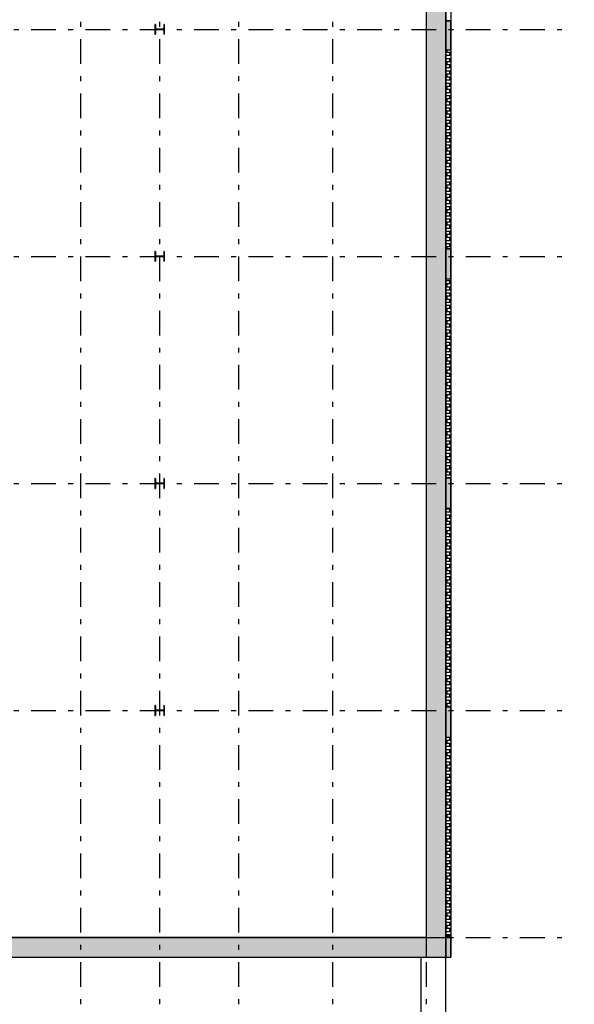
# Model space of a CAD drawing. Extents: x 2 to 87, y -108 to 11.
# Tile 119 of 210: x 41 to 53, y -76 to -56. Entities that reach past the tile are written whole.
import ezdxf

# ---------------------------------------------------------------- set-up
doc = ezdxf.new("R2010")
doc.units = 0
doc.header["$MEASUREMENT"] = 0
doc.linetypes.add('DASHDOT', pattern=[1, 0.5, -0.25, 0, -0.25])
for name, color, linetype in [('18', 7, 'CONTINUOUS'), ('2', 7, 'CONTINUOUS'), ('3', 7, 'CONTINUOUS'), ('5', 7, 'CONTINUOUS')]:
    doc.layers.add(name, color=color, linetype=linetype)

# ---------------------------------------------------------------- blocks, each defined once
blk = doc.blocks.new('*N23')
at = {"layer": '18', "color": 62, "linetype": 'Continuous'}
for p, q in [((50.0276, -75.0075), (50.1276, -75.0075)), ((50.0276, -75.0075), (50.0276, -75.4075)), ((50.1276, -75.0075), (50.1276, -75.4075)), ((50.0276, -75.4075), (50.1276, -75.4075))]:
    blk.add_line(p, q, dxfattribs=at)
for points in [[(50.0276, -75.0075), (50.0276, -75.0075), (50.1276, -75.0075)], [(50.0276, -75.0075), (50.0276, -75.4075), (50.1276, -75.4075)], [(50.0276, -75.0075), (50.1276, -75.0075), (50.1276, -75.4075)], [(50.0276, -75.4075), (50.0276, -75.4075), (50.1276, -75.4075)]]:
    blk.add_solid(points, dxfattribs=at)
blk = doc.blocks.new('*N24')
at = {"layer": '18', "color": 62, "linetype": 'Continuous'}
for p, q in [((50.0276, -56.4333), (50.1276, -56.4333)), ((50.0276, -56.4333), (50.0276, -57.0231)), ((50.1276, -56.4333), (50.1276, -57.0231)), ((50.0276, -57.0231), (50.1276, -57.0231)), ((50.0276, -61.0533), (50.1276, -61.0533)), ((50.0276, -61.0533), (50.0276, -61.6631)), ((50.1276, -61.0533), (50.1276, -61.6631)), ((50.0276, -61.6631), (50.1276, -61.6631)), ((50.0276, -65.6933), (50.1276, -65.6933)), ((50.0276, -65.6933), (50.0276, -66.3056)), ((50.1276, -65.6933), (50.1276, -66.3056)), ((50.0276, -66.3056), (50.1276, -66.3056)), ((50.0276, -70.3358), (50.1276, -70.3358)), ((50.0276, -70.3358), (50.0276, -70.595)), ((50.1276, -70.3358), (50.1276, -70.595)), ((50.0276, -70.595), (50.0276, -70.9499)), ((50.1276, -70.595), (50.1276, -70.9499)), ((50.0276, -70.9499), (50.1276, -70.9499)), ((50.0276, -74.98), (50.1276, -74.98)), ((50.0276, -74.98), (50.0276, -75.0075)), ((50.0276, -75.0075), (50.034, -75.0075)), ((50.034, -75.0075), (50.1276, -75.0075)), ((50.1276, -74.98), (50.1276, -75.0075))]:
    blk.add_line(p, q, dxfattribs=at)
for points in [[(50.0276, -56.4333), (50.0276, -56.4333), (50.1276, -56.4333)], [(50.0276, -56.4333), (50.0276, -57.0231), (50.1276, -57.0231)], [(50.0276, -56.4333), (50.1276, -56.4333), (50.1276, -57.0231)], [(50.0276, -57.0231), (50.0276, -57.0231), (50.1276, -57.0231)], [(50.0276, -61.0533), (50.0276, -61.0533), (50.1276, -61.0533)], [(50.0276, -61.0533), (50.0276, -61.6631), (50.1276, -61.6631)], [(50.0276, -61.0533), (50.1276, -61.0533), (50.1276, -61.6631)], [(50.0276, -61.6631), (50.0276, -61.6631), (50.1276, -61.6631)], [(50.0276, -65.6933), (50.0276, -65.6933), (50.1276, -65.6933)], [(50.0276, -65.6933), (50.0276, -66.3056), (50.1276, -66.3056)], [(50.0276, -65.6933), (50.1276, -65.6933), (50.1276, -66.3056)], [(50.0276, -66.3056), (50.0276, -66.3056), (50.1276, -66.3056)], [(50.0276, -70.3358), (50.0276, -70.3358), (50.1276, -70.3358)], [(50.0276, -70.3358), (50.0276, -70.595), (50.1276, -70.595)], [(50.0276, -70.3358), (50.1276, -70.3358), (50.1276, -70.595)], [(50.0276, -70.595), (50.0276, -70.9499), (50.1276, -70.9499)], [(50.0276, -70.595), (50.1276, -70.595), (50.1276, -70.9499)], [(50.0276, -70.9499), (50.0276, -70.9499), (50.1276, -70.9499)], [(50.0276, -74.98), (50.0276, -74.98), (50.1276, -74.98)], [(50.0276, -74.98), (50.0276, -75.0075), (50.1276, -75.0075)], [(50.0276, -74.98), (50.1276, -74.98), (50.1276, -75.0075)], [(50.0276, -75.0075), (50.0276, -75.0075), (50.034, -75.0075)], [(50.034, -75.0075), (50.034, -75.0075), (50.1276, -75.0075)]]:
    blk.add_solid(points, dxfattribs=at)
blk = doc.blocks.new('*N91')
at = {"layer": '3', "color": 62, "linetype": 'Continuous'}
for p, q in [((-0.085, 0.1), (-0.095, 0.1)), ((-0.095, 0.1), (-0.095, -0.1)), ((-0.085, 0.1), (-0.085, 0.0212)), ((-0.0797, 0.0085), (-0.085, 0.0212)), ((-0.067, 0.0032), (-0.0797, 0.0085)), ((0.067, 0.0032), (-0.067, 0.0032)), ((0.0797, 0.0085), (0.067, 0.0032)), ((0.085, 0.0212), (0.0797, 0.0085)), ((0.095, 0.1), (0.085, 0.1)), ((0.085, 0.1), (0.085, 0.0212)), ((0.095, 0.1), (0.095, -0.1)), ((-0.085, -0.1), (-0.095, -0.1)), ((-0.0797, -0.0085), (-0.085, -0.0213)), ((-0.085, -0.0213), (-0.085, -0.1)), ((-0.067, -0.0033), (-0.0797, -0.0085)), ((0.067, -0.0033), (-0.067, -0.0033)), ((0.0797, -0.0085), (0.067, -0.0033)), ((0.085, -0.0213), (0.0797, -0.0085)), ((0.085, -0.0213), (0.085, -0.1)), ((0.095, -0.1), (0.085, -0.1))]:
    blk.add_line(p, q, dxfattribs=at)
for points in [[(-0.085, 0.1), (-0.095, 0.1), (-0.095, -0.1)], [(-0.085, 0.1), (-0.085, -0.1), (-0.095, -0.1)], [(-0.095, 0.1), (-0.095, 0.1), (-0.095, -0.1)], [(-0.085, 0.1), (-0.085, 0.1), (-0.085, 0.0212)], [(-0.0797, 0.0085), (-0.085, 0.0212), (-0.085, -0.0213)], [(-0.0797, 0.0085), (-0.0797, -0.0085), (-0.085, -0.0213)], [(-0.067, 0.0032), (-0.0797, 0.0085), (-0.0797, -0.0085)], [(-0.067, 0.0032), (-0.067, -0.0033), (-0.0797, -0.0085)], [(0.067, 0.0032), (-0.067, 0.0032), (-0.067, -0.0033)], [(0.067, 0.0032), (0.067, -0.0033), (-0.067, -0.0033)], [(0.0797, 0.0085), (0.067, 0.0032), (0.067, -0.0033)], [(0.0797, 0.0085), (0.0797, -0.0085), (0.067, -0.0033)], [(0.085, 0.0212), (0.0797, 0.0085), (0.0797, -0.0085)], [(0.085, 0.0212), (0.085, -0.0213), (0.0797, -0.0085)], [(0.095, 0.1), (0.085, 0.1), (0.085, -0.1)], [(0.095, 0.1), (0.095, -0.1), (0.085, -0.1)], [(0.085, 0.1), (0.085, 0.1), (0.085, 0.0212)], [(0.095, 0.1), (0.095, 0.1), (0.095, -0.1)], [(-0.085, -0.0213), (-0.085, -0.0213), (-0.085, -0.1)], [(0.085, -0.0213), (0.085, -0.0213), (0.085, -0.1)]]:
    blk.add_solid(points, dxfattribs=at)
blk = doc.blocks.new('*N92')
at = {"layer": '3', "color": 62, "linetype": 'Continuous'}
for p, q in [((-0.085, 0.1), (-0.095, 0.1)), ((-0.095, 0.1), (-0.095, -0.1)), ((-0.085, 0.1), (-0.085, 0.0212)), ((-0.0797, 0.0085), (-0.085, 0.0212)), ((-0.067, 0.0032), (-0.0797, 0.0085)), ((0.067, 0.0032), (-0.067, 0.0032)), ((0.0797, 0.0085), (0.067, 0.0032)), ((0.085, 0.0212), (0.0797, 0.0085)), ((0.095, 0.1), (0.085, 0.1)), ((0.085, 0.1), (0.085, 0.0212)), ((0.095, 0.1), (0.095, -0.1)), ((-0.085, -0.1), (-0.095, -0.1)), ((-0.0797, -0.0085), (-0.085, -0.0213)), ((-0.085, -0.0213), (-0.085, -0.1)), ((-0.067, -0.0033), (-0.0797, -0.0085)), ((0.067, -0.0033), (-0.067, -0.0033)), ((0.0797, -0.0085), (0.067, -0.0033)), ((0.085, -0.0213), (0.0797, -0.0085)), ((0.085, -0.0213), (0.085, -0.1)), ((0.095, -0.1), (0.085, -0.1))]:
    blk.add_line(p, q, dxfattribs=at)
for points in [[(-0.085, 0.1), (-0.095, 0.1), (-0.095, -0.1)], [(-0.085, 0.1), (-0.085, -0.1), (-0.095, -0.1)], [(-0.095, 0.1), (-0.095, 0.1), (-0.095, -0.1)], [(-0.085, 0.1), (-0.085, 0.1), (-0.085, 0.0212)], [(-0.0797, 0.0085), (-0.085, 0.0212), (-0.085, -0.0213)], [(-0.0797, 0.0085), (-0.0797, -0.0085), (-0.085, -0.0213)], [(-0.067, 0.0032), (-0.0797, 0.0085), (-0.0797, -0.0085)], [(-0.067, 0.0032), (-0.067, -0.0033), (-0.0797, -0.0085)], [(0.067, 0.0032), (-0.067, 0.0032), (-0.067, -0.0033)], [(0.067, 0.0032), (0.067, -0.0033), (-0.067, -0.0033)], [(0.0797, 0.0085), (0.067, 0.0032), (0.067, -0.0033)], [(0.0797, 0.0085), (0.0797, -0.0085), (0.067, -0.0033)], [(0.085, 0.0212), (0.0797, 0.0085), (0.0797, -0.0085)], [(0.085, 0.0212), (0.085, -0.0213), (0.0797, -0.0085)], [(0.095, 0.1), (0.085, 0.1), (0.085, -0.1)], [(0.095, 0.1), (0.095, -0.1), (0.085, -0.1)], [(0.085, 0.1), (0.085, 0.1), (0.085, 0.0212)], [(0.095, 0.1), (0.095, 0.1), (0.095, -0.1)], [(-0.085, -0.0213), (-0.085, -0.0213), (-0.085, -0.1)], [(0.085, -0.0213), (0.085, -0.0213), (0.085, -0.1)]]:
    blk.add_solid(points, dxfattribs=at)
blk = doc.blocks.new('*N93')
at = {"layer": '3', "color": 62, "linetype": 'Continuous'}
for p, q in [((-0.085, 0.1), (-0.095, 0.1)), ((-0.095, 0.1), (-0.095, -0.1)), ((-0.085, 0.1), (-0.085, 0.0212)), ((-0.0797, 0.0085), (-0.085, 0.0212)), ((-0.067, 0.0032), (-0.0797, 0.0085)), ((0.067, 0.0032), (-0.067, 0.0032)), ((0.0797, 0.0085), (0.067, 0.0032)), ((0.085, 0.0212), (0.0797, 0.0085)), ((0.095, 0.1), (0.085, 0.1)), ((0.085, 0.1), (0.085, 0.0212)), ((0.095, 0.1), (0.095, -0.1)), ((-0.085, -0.1), (-0.095, -0.1)), ((-0.0797, -0.0085), (-0.085, -0.0213)), ((-0.085, -0.0213), (-0.085, -0.1)), ((-0.067, -0.0033), (-0.0797, -0.0085)), ((0.067, -0.0033), (-0.067, -0.0033)), ((0.0797, -0.0085), (0.067, -0.0033)), ((0.085, -0.0213), (0.0797, -0.0085)), ((0.085, -0.0213), (0.085, -0.1)), ((0.095, -0.1), (0.085, -0.1))]:
    blk.add_line(p, q, dxfattribs=at)
for points in [[(-0.085, 0.1), (-0.095, 0.1), (-0.095, -0.1)], [(-0.085, 0.1), (-0.085, -0.1), (-0.095, -0.1)], [(-0.095, 0.1), (-0.095, 0.1), (-0.095, -0.1)], [(-0.085, 0.1), (-0.085, 0.1), (-0.085, 0.0212)], [(-0.0797, 0.0085), (-0.085, 0.0212), (-0.085, -0.0213)], [(-0.0797, 0.0085), (-0.0797, -0.0085), (-0.085, -0.0213)], [(-0.067, 0.0032), (-0.0797, 0.0085), (-0.0797, -0.0085)], [(-0.067, 0.0032), (-0.067, -0.0033), (-0.0797, -0.0085)], [(0.067, 0.0032), (-0.067, 0.0032), (-0.067, -0.0033)], [(0.067, 0.0032), (0.067, -0.0033), (-0.067, -0.0033)], [(0.0797, 0.0085), (0.067, 0.0032), (0.067, -0.0033)], [(0.0797, 0.0085), (0.0797, -0.0085), (0.067, -0.0033)], [(0.085, 0.0212), (0.0797, 0.0085), (0.0797, -0.0085)], [(0.085, 0.0212), (0.085, -0.0213), (0.0797, -0.0085)], [(0.095, 0.1), (0.085, 0.1), (0.085, -0.1)], [(0.095, 0.1), (0.095, -0.1), (0.085, -0.1)], [(0.085, 0.1), (0.085, 0.1), (0.085, 0.0212)], [(0.095, 0.1), (0.095, 0.1), (0.095, -0.1)], [(-0.085, -0.0213), (-0.085, -0.0213), (-0.085, -0.1)], [(0.085, -0.0213), (0.085, -0.0213), (0.085, -0.1)]]:
    blk.add_solid(points, dxfattribs=at)
blk = doc.blocks.new('*N94')
at = {"layer": '3', "color": 62, "linetype": 'Continuous'}
for p, q in [((-0.085, 0.1), (-0.095, 0.1)), ((-0.095, 0.1), (-0.095, -0.1)), ((-0.085, 0.1), (-0.085, 0.0212)), ((-0.0797, 0.0085), (-0.085, 0.0212)), ((-0.067, 0.0032), (-0.0797, 0.0085)), ((0.067, 0.0032), (-0.067, 0.0032)), ((0.0797, 0.0085), (0.067, 0.0032)), ((0.085, 0.0212), (0.0797, 0.0085)), ((0.095, 0.1), (0.085, 0.1)), ((0.085, 0.1), (0.085, 0.0212)), ((0.095, 0.1), (0.095, -0.1)), ((-0.085, -0.1), (-0.095, -0.1)), ((-0.0797, -0.0085), (-0.085, -0.0213)), ((-0.085, -0.0213), (-0.085, -0.1)), ((-0.067, -0.0033), (-0.0797, -0.0085)), ((0.067, -0.0033), (-0.067, -0.0033)), ((0.0797, -0.0085), (0.067, -0.0033)), ((0.085, -0.0213), (0.0797, -0.0085)), ((0.085, -0.0213), (0.085, -0.1)), ((0.095, -0.1), (0.085, -0.1))]:
    blk.add_line(p, q, dxfattribs=at)
for points in [[(-0.085, 0.1), (-0.095, 0.1), (-0.095, -0.1)], [(-0.085, 0.1), (-0.085, -0.1), (-0.095, -0.1)], [(-0.095, 0.1), (-0.095, 0.1), (-0.095, -0.1)], [(-0.085, 0.1), (-0.085, 0.1), (-0.085, 0.0212)], [(-0.0797, 0.0085), (-0.085, 0.0212), (-0.085, -0.0213)], [(-0.0797, 0.0085), (-0.0797, -0.0085), (-0.085, -0.0213)], [(-0.067, 0.0032), (-0.0797, 0.0085), (-0.0797, -0.0085)], [(-0.067, 0.0032), (-0.067, -0.0033), (-0.0797, -0.0085)], [(0.067, 0.0032), (-0.067, 0.0032), (-0.067, -0.0033)], [(0.067, 0.0032), (0.067, -0.0033), (-0.067, -0.0033)], [(0.0797, 0.0085), (0.067, 0.0032), (0.067, -0.0033)], [(0.0797, 0.0085), (0.0797, -0.0085), (0.067, -0.0033)], [(0.085, 0.0212), (0.0797, 0.0085), (0.0797, -0.0085)], [(0.085, 0.0212), (0.085, -0.0213), (0.0797, -0.0085)], [(0.095, 0.1), (0.085, 0.1), (0.085, -0.1)], [(0.095, 0.1), (0.095, -0.1), (0.085, -0.1)], [(0.085, 0.1), (0.085, 0.1), (0.085, 0.0212)], [(0.095, 0.1), (0.095, 0.1), (0.095, -0.1)], [(-0.085, -0.0213), (-0.085, -0.0213), (-0.085, -0.1)], [(0.085, -0.0213), (0.085, -0.0213), (0.085, -0.1)]]:
    blk.add_solid(points, dxfattribs=at)

msp = doc.modelspace()

# ---------------------------------------------------------------- linework, layer by layer
at = {"layer": '18', "color": 62, "linetype": 'Continuous'}
for p, q in [((49.6276, -50.7533), (49.6276, -70.595)), ((50.0276, -50.7533), (50.0276, -70.595)), ((50.0476, -57.0231), (50.0476, -57.0779)), ((50.1276, -57.0779), (50.0276, -57.0779)), ((50.1276, -57.1404), (50.0276, -57.1404)), ((50.1276, -57.2029), (50.0276, -57.2029)), ((50.1001, -57.0779), (50.1001, -57.1404)), ((50.1001, -57.2029), (50.1001, -57.2654)), ((50.1276, -57.2654), (50.0276, -57.2654)), ((50.1276, -57.3279), (50.0276, -57.3279)), ((50.1276, -57.3904), (50.0276, -57.3904)), ((50.1276, -57.4529), (50.0276, -57.4529)), ((50.0476, -57.2654), (50.0476, -57.3279)), ((50.1001, -57.3279), (50.1001, -57.3904)), ((50.1001, -57.4529), (50.1001, -57.5154)), ((50.1276, -57.5154), (50.0276, -57.5154)), ((50.1276, -57.5779), (50.0276, -57.5779)), ((50.1276, -57.6404), (50.0276, -57.6404)), ((50.0476, -57.5154), (50.0476, -57.5779)), ((50.1001, -57.5779), (50.1001, -57.6404)), ((50.1276, -57.7029), (50.0276, -57.7029)), ((50.1276, -57.7654), (50.0276, -57.7654)), ((50.1276, -57.8279), (50.0276, -57.8279)), ((50.0476, -57.7654), (50.0476, -57.8279)), ((50.1001, -57.7029), (50.1001, -57.7654)), ((50.1001, -57.8279), (50.1001, -57.8904)), ((50.1276, -57.8904), (50.0276, -57.8904)), ((50.1276, -57.9529), (50.0276, -57.9529)), ((50.1276, -58.0154), (50.0276, -58.0154)), ((50.0476, -58.0154), (50.0476, -58.0779)), ((50.1001, -57.9529), (50.1001, -58.0154)), ((50.1276, -58.0779), (50.0276, -58.0779)), ((50.1276, -58.1404), (50.0276, -58.1404)), ((50.1276, -58.2029), (50.0276, -58.2029)), ((50.1001, -58.0779), (50.1001, -58.1404)), ((50.1001, -58.2029), (50.1001, -58.2654)), ((50.1276, -58.2654), (50.0276, -58.2654)), ((50.1276, -58.3279), (50.0276, -58.3279)), ((50.1276, -58.3904), (50.0276, -58.3904)), ((50.0476, -58.2654), (50.0476, -58.3279)), ((50.1001, -58.3279), (50.1001, -58.3904)), ((50.1276, -58.4529), (50.0276, -58.4529)), ((50.1276, -58.5154), (50.0276, -58.5154)), ((50.1276, -58.5779), (50.0276, -58.5779)), ((50.1276, -58.6404), (50.0276, -58.6404)), ((50.0476, -58.5154), (50.0476, -58.5779)), ((50.1001, -58.4529), (50.1001, -58.5154)), ((50.1001, -58.5779), (50.1001, -58.6404)), ((50.1276, -58.7029), (50.0276, -58.7029)), ((50.1276, -58.7654), (50.0276, -58.7654)), ((50.1276, -58.8279), (50.0276, -58.8279)), ((50.0476, -58.7654), (50.0476, -58.8279)), ((50.1001, -58.7029), (50.1001, -58.7654)), ((50.1001, -58.8279), (50.1001, -58.8904)), ((50.1276, -58.8904), (50.0276, -58.8904)), ((50.1276, -58.9529), (50.0276, -58.9529)), ((50.1276, -59.0154), (50.0276, -59.0154)), ((50.0476, -59.0154), (50.0476, -59.0779)), ((50.1001, -58.9529), (50.1001, -59.0154)), ((50.1276, -59.0779), (50.0276, -59.0779)), ((50.1276, -59.1404), (50.0276, -59.1404)), ((50.1276, -59.2029), (50.0276, -59.2029)), ((50.1001, -59.0779), (50.1001, -59.1404)), ((50.1001, -59.2029), (50.1001, -59.2654)), ((50.1276, -59.2654), (50.0276, -59.2654)), ((50.1276, -59.3279), (50.0276, -59.3279)), ((50.1276, -59.3904), (50.0276, -59.3904)), ((50.0476, -59.2654), (50.0476, -59.3279)), ((50.1001, -59.3279), (50.1001, -59.3904)), ((50.1276, -59.4529), (50.0276, -59.4529)), ((50.1276, -59.5154), (50.0276, -59.5154)), ((50.1276, -59.5779), (50.0276, -59.5779)), ((50.1276, -59.6404), (50.0276, -59.6404)), ((50.0476, -59.5154), (50.0476, -59.5779)), ((50.1001, -59.4529), (50.1001, -59.5154)), ((50.1001, -59.5779), (50.1001, -59.6404)), ((50.1276, -59.7029), (50.0276, -59.7029)), ((50.1276, -59.7654), (50.0276, -59.7654)), ((50.1276, -59.8279), (50.0276, -59.8279)), ((50.0476, -59.7654), (50.0476, -59.8279)), ((50.1001, -59.7029), (50.1001, -59.7654)), ((50.1001, -59.8279), (50.1001, -59.8904)), ((50.1276, -59.8904), (50.0276, -59.8904)), ((50.1276, -59.9529), (50.0276, -59.9529)), ((50.1276, -60.0154), (50.0276, -60.0154)), ((50.0476, -60.0154), (50.0476, -60.0779)), ((50.1001, -59.9529), (50.1001, -60.0154)), ((50.1276, -60.0779), (50.0276, -60.0779)), ((50.1276, -60.1404), (50.0276, -60.1404)), ((50.1276, -60.2029), (50.0276, -60.2029)), ((50.1001, -60.0779), (50.1001, -60.1404)), ((50.1001, -60.2029), (50.1001, -60.2654)), ((50.1276, -60.2654), (50.0276, -60.2654)), ((50.1276, -60.3279), (50.0276, -60.3279)), ((50.1276, -60.3904), (50.0276, -60.3904)), ((50.0476, -60.2654), (50.0476, -60.3279)), ((50.1001, -60.3279), (50.1001, -60.3904)), ((50.1276, -60.4529), (50.0276, -60.4529)), ((50.1276, -60.5154), (50.0276, -60.5154)), ((50.1276, -60.5779), (50.0276, -60.5779)), ((50.1276, -60.6404), (50.0276, -60.6404)), ((50.0476, -60.5154), (50.0476, -60.5779)), ((50.1001, -60.4529), (50.1001, -60.5154)), ((50.1001, -60.5779), (50.1001, -60.6404)), ((50.1276, -60.7029), (50.0276, -60.7029)), ((50.1276, -60.7654), (50.0276, -60.7654)), ((50.1276, -60.8279), (50.0276, -60.8279)), ((50.0476, -60.7654), (50.0476, -60.8279)), ((50.1001, -60.7029), (50.1001, -60.7654)), ((50.1001, -60.8279), (50.1001, -60.8904)), ((50.1276, -60.8904), (50.0276, -60.8904)), ((50.1276, -60.9529), (50.0276, -60.9529)), ((50.1276, -61.0154), (50.0276, -61.0154)), ((50.0476, -61.0154), (50.0476, -61.0533)), ((50.1001, -60.9529), (50.1001, -61.0154)), ((50.1276, -61.7029), (50.0276, -61.7029)), ((50.1276, -61.7654), (50.0276, -61.7654)), ((50.1276, -61.8279), (50.0276, -61.8279)), ((50.0476, -61.7654), (50.0476, -61.8279)), ((50.1001, -61.7029), (50.1001, -61.7654)), ((50.1001, -61.8279), (50.1001, -61.8904)), ((50.1276, -61.8904), (50.0276, -61.8904)), ((50.1276, -61.9529), (50.0276, -61.9529)), ((50.1276, -62.0154), (50.0276, -62.0154)), ((50.0476, -62.0154), (50.0476, -62.0779)), ((50.1001, -61.9529), (50.1001, -62.0154)), ((50.1276, -62.0779), (50.0276, -62.0779)), ((50.1276, -62.1404), (50.0276, -62.1404)), ((50.1276, -62.2029), (50.0276, -62.2029)), ((50.1001, -62.0779), (50.1001, -62.1404)), ((50.1001, -62.2029), (50.1001, -62.2654)), ((50.1276, -62.2654), (50.0276, -62.2654)), ((50.1276, -62.3279), (50.0276, -62.3279)), ((50.1276, -62.3904), (50.0276, -62.3904)), ((50.0476, -62.2654), (50.0476, -62.3279)), ((50.1001, -62.3279), (50.1001, -62.3904)), ((50.1276, -62.4529), (50.0276, -62.4529)), ((50.1276, -62.5154), (50.0276, -62.5154)), ((50.1276, -62.5779), (50.0276, -62.5779)), ((50.0476, -62.5154), (50.0476, -62.5779)), ((50.1001, -62.4529), (50.1001, -62.5154)), ((50.1001, -62.5779), (50.1001, -62.6404)), ((50.1276, -62.6404), (50.0276, -62.6404)), ((50.1276, -62.7029), (50.0276, -62.7029)), ((50.1276, -62.7654), (50.0276, -62.7654)), ((50.1276, -62.8279), (50.0276, -62.8279)), ((50.0476, -62.7654), (50.0476, -62.8279)), ((50.1001, -62.7029), (50.1001, -62.7654)), ((50.1001, -62.8279), (50.1001, -62.8904)), ((50.1276, -62.8904), (50.0276, -62.8904)), ((50.1276, -62.9529), (50.0276, -62.9529)), ((50.1276, -63.0154), (50.0276, -63.0154)), ((50.0476, -63.0154), (50.0476, -63.0779)), ((50.1001, -62.9529), (50.1001, -63.0154)), ((50.1276, -63.0779), (50.0276, -63.0779)), ((50.1276, -63.1404), (50.0276, -63.1404)), ((50.1276, -63.2029), (50.0276, -63.2029)), ((50.1001, -63.0779), (50.1001, -63.1404)), ((50.1001, -63.2029), (50.1001, -63.2654)), ((50.1276, -63.2654), (50.0276, -63.2654)), ((50.1276, -63.3279), (50.0276, -63.3279)), ((50.1276, -63.3904), (50.0276, -63.3904)), ((50.0476, -63.2654), (50.0476, -63.3279)), ((50.1001, -63.3279), (50.1001, -63.3904)), ((50.1276, -63.4529), (50.0276, -63.4529)), ((50.1276, -63.5154), (50.0276, -63.5154)), ((50.1276, -63.5779), (50.0276, -63.5779)), ((50.0476, -63.5154), (50.0476, -63.5779)), ((50.1001, -63.4529), (50.1001, -63.5154)), ((50.1001, -63.5779), (50.1001, -63.6404)), ((50.1276, -63.6404), (50.0276, -63.6404)), ((50.1276, -63.7029), (50.0276, -63.7029)), ((50.1276, -63.7654), (50.0276, -63.7654)), ((50.1276, -63.8279), (50.0276, -63.8279)), ((50.0476, -63.7654), (50.0476, -63.8279)), ((50.1001, -63.7029), (50.1001, -63.7654)), ((50.1001, -63.8279), (50.1001, -63.8904)), ((50.1276, -63.8904), (50.0276, -63.8904)), ((50.1276, -63.9529), (50.0276, -63.9529)), ((50.1276, -64.0154), (50.0276, -64.0154)), ((50.0476, -64.0154), (50.0476, -64.0779)), ((50.1001, -63.9529), (50.1001, -64.0154)), ((50.1276, -64.0779), (50.0276, -64.0779)), ((50.1276, -64.1404), (50.0276, -64.1404)), ((50.1276, -64.2029), (50.0276, -64.2029)), ((50.1001, -64.0779), (50.1001, -64.1404)), ((50.1001, -64.2029), (50.1001, -64.2654)), ((50.1276, -64.2654), (50.0276, -64.2654)), ((50.1276, -64.3279), (50.0276, -64.3279)), ((50.1276, -64.3904), (50.0276, -64.3904)), ((50.0476, -64.2654), (50.0476, -64.3279)), ((50.1001, -64.3279), (50.1001, -64.3904)), ((50.1276, -64.4529), (50.0276, -64.4529)), ((50.1276, -64.5154), (50.0276, -64.5154)), ((50.1276, -64.5779), (50.0276, -64.5779)), ((50.0476, -64.5154), (50.0476, -64.5779)), ((50.1001, -64.4529), (50.1001, -64.5154)), ((50.1001, -64.5779), (50.1001, -64.6404)), ((50.1276, -64.6404), (50.0276, -64.6404)), ((50.1276, -64.7029), (50.0276, -64.7029)), ((50.1276, -64.7654), (50.0276, -64.7654)), ((50.1276, -64.8279), (50.0276, -64.8279)), ((50.0476, -64.7654), (50.0476, -64.8279)), ((50.1001, -64.7029), (50.1001, -64.7654)), ((50.1001, -64.8279), (50.1001, -64.8904)), ((50.1276, -64.8904), (50.0276, -64.8904)), ((50.1276, -64.9529), (50.0276, -64.9529)), ((50.1276, -65.0154), (50.0276, -65.0154)), ((50.0476, -65.0154), (50.0476, -65.0779)), ((50.1001, -64.9529), (50.1001, -65.0154)), ((50.1276, -65.0779), (50.0276, -65.0779)), ((50.1276, -65.1404), (50.0276, -65.1404)), ((50.1276, -65.2029), (50.0276, -65.2029)), ((50.1001, -65.0779), (50.1001, -65.1404)), ((50.1001, -65.2029), (50.1001, -65.2654)), ((50.1276, -65.2654), (50.0276, -65.2654)), ((50.1276, -65.3279), (50.0276, -65.3279)), ((50.1276, -65.3904), (50.0276, -65.3904)), ((50.0476, -65.2654), (50.0476, -65.3279)), ((50.1001, -65.3279), (50.1001, -65.3904)), ((50.1276, -65.4529), (50.0276, -65.4529)), ((50.1276, -65.5154), (50.0276, -65.5154)), ((50.1276, -65.5779), (50.0276, -65.5779)), ((50.0476, -65.5154), (50.0476, -65.5779)), ((50.1001, -65.4529), (50.1001, -65.5154)), ((50.1001, -65.5779), (50.1001, -65.6404)), ((50.1276, -65.6404), (50.0276, -65.6404)), ((50.1276, -66.3279), (50.0276, -66.3279)), ((50.1276, -66.3904), (50.0276, -66.3904)), ((50.0476, -66.3056), (50.0476, -66.3279)), ((50.1001, -66.3279), (50.1001, -66.3904)), ((50.1276, -66.4529), (50.0276, -66.4529)), ((50.1276, -66.5154), (50.0276, -66.5154)), ((50.1276, -66.5779), (50.0276, -66.5779)), ((50.0476, -66.5154), (50.0476, -66.5779)), ((50.1001, -66.4529), (50.1001, -66.5154)), ((50.1001, -66.5779), (50.1001, -66.6404)), ((50.1276, -66.6404), (50.0276, -66.6404)), ((50.1276, -66.7029), (50.0276, -66.7029)), ((50.1276, -66.7654), (50.0276, -66.7654)), ((50.1276, -66.8279), (50.0276, -66.8279)), ((50.0476, -66.7654), (50.0476, -66.8279)), ((50.1001, -66.7029), (50.1001, -66.7654)), ((50.1001, -66.8279), (50.1001, -66.8904)), ((50.1276, -66.8904), (50.0276, -66.8904)), ((50.1276, -66.9529), (50.0276, -66.9529)), ((50.1276, -67.0154), (50.0276, -67.0154)), ((50.0476, -67.0154), (50.0476, -67.0779)), ((50.1001, -66.9529), (50.1001, -67.0154)), ((50.1276, -67.0779), (50.0276, -67.0779)), ((50.1276, -67.1404), (50.0276, -67.1404)), ((50.1276, -67.2029), (50.0276, -67.2029)), ((50.1001, -67.0779), (50.1001, -67.1404)), ((50.1001, -67.2029), (50.1001, -67.2654)), ((50.1276, -67.2654), (50.0276, -67.2654)), ((50.1276, -67.3279), (50.0276, -67.3279)), ((50.1276, -67.3904), (50.0276, -67.3904)), ((50.0476, -67.2654), (50.0476, -67.3279)), ((50.1001, -67.3279), (50.1001, -67.3904)), ((50.1276, -67.4529), (50.0276, -67.4529)), ((50.1276, -67.5154), (50.0276, -67.5154)), ((50.1276, -67.5779), (50.0276, -67.5779)), ((50.0476, -67.5154), (50.0476, -67.5779)), ((50.1001, -67.4529), (50.1001, -67.5154)), ((50.1001, -67.5779), (50.1001, -67.6404)), ((50.1276, -67.6404), (50.0276, -67.6404)), ((50.1276, -67.7029), (50.0276, -67.7029)), ((50.1276, -67.7654), (50.0276, -67.7654)), ((50.0476, -67.7654), (50.0476, -67.8279)), ((50.1001, -67.7029), (50.1001, -67.7654)), ((50.1276, -67.8279), (50.0276, -67.8279)), ((50.1276, -67.8904), (50.0276, -67.8904)), ((50.1276, -67.9529), (50.0276, -67.9529)), ((50.1276, -68.0154), (50.0276, -68.0154)), ((50.0476, -68.0154), (50.0476, -68.0779)), ((50.1001, -67.8279), (50.1001, -67.8904)), ((50.1001, -67.9529), (50.1001, -68.0154)), ((50.1276, -68.0779), (50.0276, -68.0779)), ((50.1276, -68.1404), (50.0276, -68.1404)), ((50.1276, -68.2029), (50.0276, -68.2029)), ((50.1001, -68.0779), (50.1001, -68.1404)), ((50.1001, -68.2029), (50.1001, -68.2654)), ((50.1276, -68.2654), (50.0276, -68.2654)), ((50.1276, -68.3279), (50.0276, -68.3279)), ((50.1276, -68.3904), (50.0276, -68.3904)), ((50.0476, -68.2654), (50.0476, -68.3279)), ((50.1001, -68.3279), (50.1001, -68.3904)), ((50.1276, -68.4529), (50.0276, -68.4529)), ((50.1276, -68.5154), (50.0276, -68.5154)), ((50.1276, -68.5779), (50.0276, -68.5779)), ((50.0476, -68.5154), (50.0476, -68.5779)), ((50.1001, -68.4529), (50.1001, -68.5154)), ((50.1001, -68.5779), (50.1001, -68.6404)), ((50.1276, -68.6404), (50.0276, -68.6404)), ((50.1276, -68.7029), (50.0276, -68.7029)), ((50.1276, -68.7654), (50.0276, -68.7654)), ((50.0476, -68.7654), (50.0476, -68.8279)), ((50.1001, -68.7029), (50.1001, -68.7654)), ((50.1276, -68.8279), (50.0276, -68.8279)), ((50.1276, -68.8904), (50.0276, -68.8904)), ((50.1276, -68.9529), (50.0276, -68.9529)), ((50.1276, -69.0154), (50.0276, -69.0154)), ((50.0476, -69.0154), (50.0476, -69.0779)), ((50.1001, -68.8279), (50.1001, -68.8904)), ((50.1001, -68.9529), (50.1001, -69.0154)), ((50.1276, -69.0779), (50.0276, -69.0779)), ((50.1276, -69.1404), (50.0276, -69.1404)), ((50.1276, -69.2029), (50.0276, -69.2029)), ((50.1001, -69.0779), (50.1001, -69.1404)), ((50.1001, -69.2029), (50.1001, -69.2654)), ((50.1276, -69.2654), (50.0276, -69.2654)), ((50.1276, -69.3279), (50.0276, -69.3279)), ((50.1276, -69.3904), (50.0276, -69.3904)), ((50.0476, -69.2654), (50.0476, -69.3279)), ((50.1001, -69.3279), (50.1001, -69.3904)), ((50.1276, -69.4529), (50.0276, -69.4529)), ((50.1276, -69.5154), (50.0276, -69.5154)), ((50.1276, -69.5779), (50.0276, -69.5779)), ((50.0476, -69.5154), (50.0476, -69.5779)), ((50.1001, -69.4529), (50.1001, -69.5154)), ((50.1001, -69.5779), (50.1001, -69.6404)), ((50.1276, -69.6404), (50.0276, -69.6404)), ((50.1276, -69.7029), (50.0276, -69.7029)), ((50.1276, -69.7654), (50.0276, -69.7654)), ((50.0476, -69.7654), (50.0476, -69.8279)), ((50.1001, -69.7029), (50.1001, -69.7654)), ((50.1276, -69.8279), (50.0276, -69.8279)), ((50.1276, -69.8904), (50.0276, -69.8904)), ((50.1276, -69.9529), (50.0276, -69.9529)), ((50.1276, -70.0154), (50.0276, -70.0154)), ((50.0476, -70.0154), (50.0476, -70.0779)), ((50.1001, -69.8279), (50.1001, -69.8904)), ((50.1001, -69.9529), (50.1001, -70.0154)), ((50.1276, -70.0779), (50.0276, -70.0779)), ((50.1276, -70.1404), (50.0276, -70.1404)), ((50.1276, -70.2029), (50.0276, -70.2029)), ((50.1001, -70.0779), (50.1001, -70.1404)), ((50.1001, -70.2029), (50.1001, -70.2654)), ((50.1276, -70.2654), (50.0276, -70.2654)), ((50.1276, -70.3279), (50.0276, -70.3279)), ((50.0476, -70.2654), (50.0476, -70.3279)), ((50.1001, -70.3279), (50.1001, -70.3358)), ((49.6276, -70.595), (49.6276, -75.0075)), ((50.0276, -70.595), (50.0276, -75.0075)), ((50.1276, -70.9529), (50.0276, -70.9529)), ((50.1276, -71.0154), (50.0276, -71.0154)), ((50.0476, -71.0154), (50.0476, -71.0779)), ((50.1001, -70.9529), (50.1001, -71.0154)), ((50.1276, -71.0779), (50.0276, -71.0779)), ((50.1276, -71.1404), (50.0276, -71.1404)), ((50.1276, -71.2029), (50.0276, -71.2029)), ((50.1001, -71.0779), (50.1001, -71.1404)), ((50.1001, -71.2029), (50.1001, -71.2654)), ((50.1276, -71.2654), (50.0276, -71.2654)), ((50.1276, -71.3279), (50.0276, -71.3279)), ((50.1276, -71.3904), (50.0276, -71.3904)), ((50.0476, -71.2654), (50.0476, -71.3279)), ((50.1001, -71.3279), (50.1001, -71.3904)), ((50.1276, -71.4529), (50.0276, -71.4529)), ((50.1276, -71.5154), (50.0276, -71.5154)), ((50.1276, -71.5779), (50.0276, -71.5779)), ((50.0476, -71.5154), (50.0476, -71.5779)), ((50.1001, -71.4529), (50.1001, -71.5154)), ((50.1001, -71.5779), (50.1001, -71.6404)), ((50.1276, -71.6404), (50.0276, -71.6404)), ((50.1276, -71.7029), (50.0276, -71.7029)), ((50.1276, -71.7654), (50.0276, -71.7654)), ((50.0476, -71.7654), (50.0476, -71.8279)), ((50.1001, -71.7029), (50.1001, -71.7654)), ((50.1276, -71.8279), (50.0276, -71.8279)), ((50.1276, -71.8904), (50.0276, -71.8904)), ((50.1276, -71.9529), (50.0276, -71.9529)), ((50.1276, -72.0154), (50.0276, -72.0154)), ((50.0476, -72.0154), (50.0476, -72.0779)), ((50.1001, -71.8279), (50.1001, -71.8904)), ((50.1001, -71.9529), (50.1001, -72.0154)), ((50.1276, -72.0779), (50.0276, -72.0779)), ((50.1276, -72.1404), (50.0276, -72.1404)), ((50.1276, -72.2029), (50.0276, -72.2029)), ((50.1001, -72.0779), (50.1001, -72.1404)), ((50.1001, -72.2029), (50.1001, -72.2654)), ((50.1276, -72.2654), (50.0276, -72.2654)), ((50.1276, -72.3279), (50.0276, -72.3279)), ((50.1276, -72.3904), (50.0276, -72.3904)), ((50.0476, -72.2654), (50.0476, -72.3279)), ((50.1001, -72.3279), (50.1001, -72.3904)), ((50.1276, -72.4529), (50.0276, -72.4529)), ((50.1276, -72.5154), (50.0276, -72.5154)), ((50.1276, -72.5779), (50.0276, -72.5779)), ((50.0476, -72.5154), (50.0476, -72.5779)), ((50.1001, -72.4529), (50.1001, -72.5154)), ((50.1001, -72.5779), (50.1001, -72.6404)), ((50.1276, -72.6404), (50.0276, -72.6404)), ((50.1276, -72.7029), (50.0276, -72.7029)), ((50.1276, -72.7654), (50.0276, -72.7654)), ((50.0476, -72.7654), (50.0476, -72.8279)), ((50.1001, -72.7029), (50.1001, -72.7654)), ((50.1276, -72.8279), (50.0276, -72.8279)), ((50.1276, -72.8904), (50.0276, -72.8904)), ((50.1276, -72.9529), (50.0276, -72.9529)), ((50.1001, -72.8279), (50.1001, -72.8904)), ((50.1001, -72.9529), (50.1001, -73.0154)), ((50.1276, -73.0154), (50.0276, -73.0154)), ((50.1276, -73.0779), (50.0276, -73.0779)), ((50.1276, -73.1404), (50.0276, -73.1404)), ((50.1276, -73.2029), (50.0276, -73.2029)), ((50.0476, -73.0154), (50.0476, -73.0779)), ((50.1001, -73.0779), (50.1001, -73.1404)), ((50.1001, -73.2029), (50.1001, -73.2654)), ((50.1276, -73.2654), (50.0276, -73.2654)), ((50.1276, -73.3279), (50.0276, -73.3279)), ((50.1276, -73.3904), (50.0276, -73.3904)), ((50.0476, -73.2654), (50.0476, -73.3279)), ((50.1001, -73.3279), (50.1001, -73.3904)), ((50.1276, -73.4529), (50.0276, -73.4529)), ((50.1276, -73.5154), (50.0276, -73.5154)), ((50.1276, -73.5779), (50.0276, -73.5779)), ((50.0476, -73.5154), (50.0476, -73.5779)), ((50.1001, -73.4529), (50.1001, -73.5154)), ((50.1001, -73.5779), (50.1001, -73.6404)), ((50.1276, -73.6404), (50.0276, -73.6404)), ((50.1276, -73.7029), (50.0276, -73.7029)), ((50.1276, -73.7654), (50.0276, -73.7654)), ((50.0476, -73.7654), (50.0476, -73.8279)), ((50.1001, -73.7029), (50.1001, -73.7654)), ((50.1276, -73.8279), (50.0276, -73.8279)), ((50.1276, -73.8904), (50.0276, -73.8904)), ((50.1276, -73.9529), (50.0276, -73.9529)), ((50.1001, -73.8279), (50.1001, -73.8904)), ((50.1001, -73.9529), (50.1001, -74.0154)), ((50.1276, -74.0154), (50.0276, -74.0154)), ((50.1276, -74.0779), (50.0276, -74.0779)), ((50.1276, -74.1404), (50.0276, -74.1404)), ((50.1276, -74.2029), (50.0276, -74.2029)), ((50.0476, -74.0154), (50.0476, -74.0779)), ((50.1001, -74.0779), (50.1001, -74.1404)), ((50.1001, -74.2029), (50.1001, -74.2654)), ((50.1276, -74.2654), (50.0276, -74.2654)), ((50.1276, -74.3279), (50.0276, -74.3279)), ((50.1276, -74.3904), (50.0276, -74.3904)), ((50.0476, -74.2654), (50.0476, -74.3279)), ((50.1001, -74.3279), (50.1001, -74.3904)), ((50.1276, -74.4529), (50.0276, -74.4529)), ((50.1276, -74.5154), (50.0276, -74.5154)), ((50.1276, -74.5779), (50.0276, -74.5779)), ((50.0476, -74.5154), (50.0476, -74.5779)), ((50.1001, -74.4529), (50.1001, -74.5154)), ((50.1001, -74.5779), (50.1001, -74.6404)), ((50.1276, -74.6404), (50.0276, -74.6404)), ((50.1276, -74.7029), (50.0276, -74.7029)), ((50.1276, -74.7654), (50.0276, -74.7654)), ((50.0476, -74.7654), (50.0476, -74.8279)), ((50.1001, -74.7029), (50.1001, -74.7654)), ((10.5276, -75.0075), (49.6276, -75.0075)), ((49.6276, -75.0075), (50.0276, -75.0075)), ((49.6276, -75.0075), (49.6276, -75.4075)), ((49.6276, -75.0075), (50.0276, -75.0075)), ((49.6276, -75.0075), (49.6276, -75.4075)), ((50.1276, -74.8279), (50.0276, -74.8279)), ((50.1276, -74.8904), (50.0276, -74.8904)), ((50.1276, -74.9529), (50.0276, -74.9529)), ((50.0276, -75.0075), (50.0276, -75.4075)), ((50.1001, -74.8279), (50.1001, -74.8904)), ((50.1001, -74.9529), (50.1001, -74.98)), ((33.2167, -75.4075), (49.6276, -75.4075)), ((49.6276, -75.4075), (50.0276, -75.4075))]:
    msp.add_line(p, q, dxfattribs=at)
for points in [[(49.6276, -50.7533), (49.6276, -70.595), (50.0276, -70.595)], [(49.6276, -50.7533), (50.0276, -50.7533), (50.0276, -70.595)], [(49.6276, -70.595), (49.6276, -75.0075), (50.0276, -75.0075)], [(49.6276, -70.595), (50.0276, -70.595), (50.0276, -75.0075)], [(10.5276, -75.0075), (10.5276, -75.0075), (49.6276, -75.0075)], [(10.5276, -75.0075), (10.5276, -75.4075), (49.6276, -75.4075)], [(10.5276, -75.0075), (49.6276, -75.0075), (49.6276, -75.4075)], [(49.6276, -75.0075), (49.6276, -75.0075), (50.0276, -75.0075)], [(49.6276, -75.0075), (49.6276, -75.4075), (50.0276, -75.4075)], [(49.6276, -75.0075), (50.0276, -75.0075), (50.0276, -75.4075)], [(49.6276, -75.0075), (49.6276, -75.0075), (50.0276, -75.0075)], [(33.2167, -75.4075), (33.2167, -75.4075), (49.6276, -75.4075)], [(49.6276, -75.4075), (49.6276, -75.4075), (50.0276, -75.4075)]]:
    msp.add_solid(points, dxfattribs=at)
at = {"layer": '2', "color": 62, "linetype": 'Continuous'}
for p, q in [((50.0276, -91.1699), (50.0276, -9.9075)), ((49.6276, -50.7533), (49.6276, -75.0075)), ((50.1276, -52.4031), (50.1276, -56.4333)), ((50.1276, -56.4333), (50.0276, -56.4333)), ((50.0276, -56.4333), (50.0276, -57.0231)), ((50.1276, -57.0231), (50.1276, -56.4333)), ((50.0276, -57.0231), (50.1276, -57.0231)), ((50.1276, -57.0231), (50.1276, -61.0533)), ((50.1276, -61.0533), (50.0276, -61.0533)), ((50.0276, -61.0533), (50.0276, -61.6631)), ((50.1276, -61.6631), (50.1276, -61.0533)), ((50.0276, -61.6631), (50.1276, -61.6631)), ((50.1276, -61.6631), (50.1276, -65.6933)), ((50.1276, -65.6933), (50.0276, -65.6933)), ((50.0276, -65.6933), (50.0276, -66.3056)), ((50.1276, -66.3056), (50.1276, -65.6933)), ((50.0276, -66.3056), (50.1276, -66.3056)), ((50.1276, -66.3056), (50.1276, -70.3358)), ((50.1276, -70.3358), (50.0276, -70.3358)), ((50.0276, -70.3358), (50.0276, -70.9499)), ((50.1276, -70.9499), (50.1276, -70.3358)), ((50.0276, -70.9499), (50.1276, -70.9499)), ((50.1276, -70.9499), (50.1276, -74.98)), ((49.6276, -75.0075), (10.5276, -75.0075)), ((50.1276, -74.98), (50.0276, -74.98)), ((50.0276, -74.98), (50.0276, -75.0075)), ((50.0276, -75.0075), (50.0276, -75.4075)), ((50.1276, -75.0075), (50.1276, -74.98)), ((50.1276, -75.4075), (50.1276, -75.0075)), ((10.1276, -75.4075), (50.0276, -75.4075)), ((49.5276, -90.6961), (49.5276, -75.4075)), ((50.0276, -75.4075), (50.1276, -75.4075))]:
    msp.add_line(p, q, dxfattribs=at)
at = {"layer": '3', "color": 62, "linetype": 'Continuous'}
for p, q in [((44.1426, -56.5075), (44.1326, -56.5075)), ((44.1326, -56.5075), (44.1326, -56.7075)), ((44.1426, -56.5863), (44.1426, -56.5075)), ((44.1426, -56.7075), (44.1426, -56.6288)), ((44.2946, -56.6043), (44.1606, -56.6043)), ((44.1606, -56.6108), (44.2946, -56.6108)), ((44.3226, -56.5075), (44.3126, -56.5075)), ((44.3126, -56.5075), (44.3126, -56.5863)), ((44.3126, -56.6288), (44.3126, -56.7075)), ((44.3226, -56.7075), (44.3226, -56.5075)), ((44.1326, -56.7075), (44.1426, -56.7075)), ((44.3126, -56.7075), (44.3226, -56.7075)), ((44.1426, -61.1075), (44.1326, -61.1075)), ((44.1326, -61.1075), (44.1326, -61.3075)), ((44.1426, -61.1863), (44.1426, -61.1075)), ((44.1426, -61.3075), (44.1426, -61.2288)), ((44.2946, -61.2043), (44.1606, -61.2043)), ((44.1606, -61.2108), (44.2946, -61.2108)), ((44.3226, -61.1075), (44.3126, -61.1075)), ((44.3126, -61.1075), (44.3126, -61.1863)), ((44.3126, -61.2288), (44.3126, -61.3075)), ((44.3226, -61.3075), (44.3226, -61.1075)), ((44.1326, -61.3075), (44.1426, -61.3075)), ((44.3126, -61.3075), (44.3226, -61.3075)), ((44.1426, -65.7075), (44.1326, -65.7075)), ((44.1326, -65.7075), (44.1326, -65.9075)), ((44.1426, -65.7863), (44.1426, -65.7075)), ((44.1426, -65.9075), (44.1426, -65.8288)), ((44.2946, -65.8043), (44.1606, -65.8043)), ((44.1606, -65.8108), (44.2946, -65.8108)), ((44.3226, -65.7075), (44.3126, -65.7075)), ((44.3126, -65.7075), (44.3126, -65.7863)), ((44.3126, -65.8288), (44.3126, -65.9075)), ((44.3226, -65.9075), (44.3226, -65.7075)), ((44.1326, -65.9075), (44.1426, -65.9075)), ((44.3126, -65.9075), (44.3226, -65.9075)), ((44.1426, -70.3075), (44.1326, -70.3075)), ((44.1326, -70.3075), (44.1326, -70.5075)), ((44.1426, -70.3863), (44.1426, -70.3075)), ((44.2946, -70.4043), (44.1606, -70.4043)), ((44.1606, -70.4108), (44.2946, -70.4108)), ((44.3226, -70.3075), (44.3126, -70.3075)), ((44.3126, -70.3075), (44.3126, -70.3863)), ((44.3226, -70.5075), (44.3226, -70.3075)), ((44.1326, -70.5075), (44.1426, -70.5075)), ((44.1426, -70.5075), (44.1426, -70.4288)), ((44.3126, -70.4288), (44.3126, -70.5075)), ((44.3126, -70.5075), (44.3226, -70.5075))]:
    msp.add_line(p, q, dxfattribs=at)
for centre, start, end in [((44.1606, -56.5863), 180, 270), ((44.1606, -56.6288), 90, 180), ((44.2946, -56.5863), 270, 360), ((44.2946, -56.6288), 360, 90), ((44.1606, -61.1862), 180, 270), ((44.1606, -61.2288), 90, 180), ((44.2946, -61.1862), 270, 360), ((44.2946, -61.2288), 360, 90), ((44.1606, -65.7863), 180, 270), ((44.1606, -65.8288), 90, 180), ((44.2946, -65.7863), 270, 360), ((44.2946, -65.8288), 360, 90), ((44.1606, -70.3863), 180, 270), ((44.1606, -70.4288), 90, 180), ((44.2946, -70.3863), 270, 360), ((44.2946, -70.4288), 360, 90)]:
    msp.add_arc(centre, 0.018, start, end, dxfattribs=at)
at = {"layer": '5', "color": 7, "linetype": 'DASHDOT'}
for p, q in [((42.6276, -7.3075), (42.6276, -96.5075)), ((44.2276, -7.3075), (44.2276, -96.5075)), ((45.8276, -7.3075), (45.8276, -96.5075)), ((47.7276, -7.3075), (47.7276, -96.5075)), ((49.6276, -7.3075), (49.6276, -96.5075)), ((7.5276, -56.6075), (52.6276, -56.6075)), ((7.5276, -61.2075), (52.6276, -61.2075)), ((7.5276, -65.8075), (52.6276, -65.8075)), ((7.5276, -70.4075), (52.6276, -70.4075)), ((7.5276, -75.0075), (52.6276, -75.0075))]:
    msp.add_line(p, q, dxfattribs=at)

# ---------------------------------------------------------------- block references
at = {"layer": '18', "color": 62, "linetype": 'Continuous'}
for name in ['*N23', '*N24']:
    msp.add_blockref(name, (0, 0), dxfattribs=at)
at = {"layer": '3', "color": 62, "linetype": 'Continuous'}
for name, p in [('*N91', (44.2276, -56.6075)), ('*N92', (44.2276, -61.2075)), ('*N94', (44.2276, -65.8075)), ('*N93', (44.2276, -70.4075))]:
    msp.add_blockref(name, p, dxfattribs=at)

doc.saveas('drawing.dxf')
